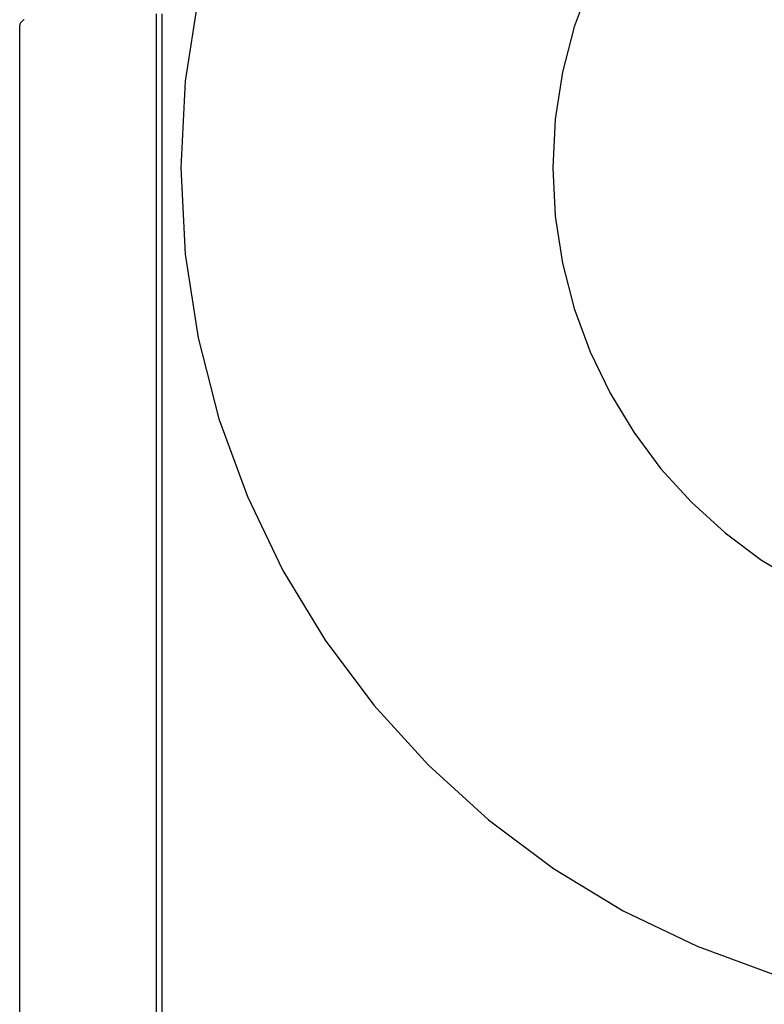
# Model space of a CAD drawing. Header units: inches. Extents: x 0 to 278, y 0 to 180.
# Tile 12 of 67: x 95.683 to 95.903, y 90.917 to 91.208. Entities that reach past the tile are written whole.
import ezdxf

# ---------------------------------------------------------------- set-up
doc = ezdxf.new("R2010")
doc.units = ezdxf.units.IN
doc.header["$LTSCALE"] = 15.310625
doc.header["$MEASUREMENT"] = 0
doc.linetypes.add('HIDDEN', pattern=[0.2, 0.1, -0.1])
doc.layers.add('DEFAULT_2', color=8, linetype='HIDDEN')

msp = doc.modelspace()

# ---------------------------------------------------------------- linework, layer by layer
at = {"layer": 'DEFAULT_2', "color": 8, "linetype": 'HIDDEN'}
for p, q in [((95.72358, 90.83457), (95.72358, 91.20957)), ((95.72529, 90.83457), (95.72529, 91.20957)), ((95.68311, 90.838), (95.68311, 91.20614))]:
    msp.add_line(p, q, dxfattribs=at)
msp.add_lwpolyline([(95.68447, 91.20787), (95.68432, 91.20778), (95.68418, 91.20768), (95.68404, 91.20758), (95.68391, 91.20748), (95.68379, 91.20737), (95.68367, 91.20726), (95.68356, 91.20714), (95.68346, 91.20702), (95.68336, 91.20688), (95.68327, 91.20673), (95.68319, 91.20656), (95.68314, 91.20636), (95.68311, 91.20614)], dxfattribs=at)
for radius in [0.25, 0.14]:
    msp.add_arc((95.9808, 91.16407), radius, 90, 270, dxfattribs=at)

doc.saveas('drawing.dxf')
